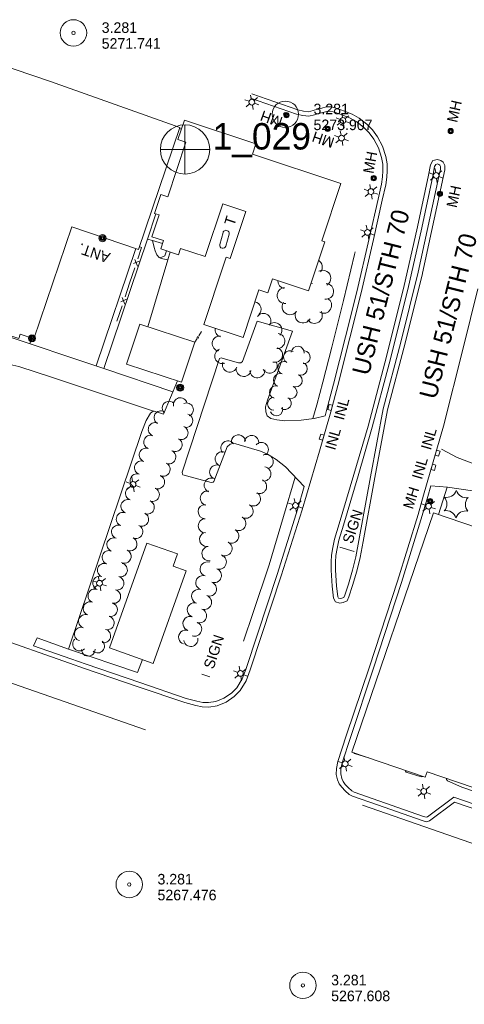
# Model space of a CAD drawing. Header units: feet. Extents: x 189796 to 192017, y 258161 to 259311.
# Tile 3 of 4: x 190694 to 190946, y 258610 to 259169. Entities that reach past the tile are written whole.
import ezdxf
from ezdxf.enums import TextEntityAlignment as Align

# ---------------------------------------------------------------- set-up
doc = ezdxf.new("R2010")
doc.units = ezdxf.units.FT
doc.header["$MEASUREMENT"] = 0
doc.linetypes.add('DGN Style 3', pattern=[455.842086, 325.60149, -130.240596])
doc.linetypes.add('DGN Style 5', pattern=[227.921043, 97.680447, -130.240596])
for name, color, linetype, lineweight in [('E_BLD', 251, 'Continuous', 13), ('E_BLD_Name', 231, 'Continuous', 0), ('E_DRN_Grate', 140, 'Continuous', 0), ('E_DWY', 3, 'DGN Style 3', 0), ('E_LAND_Vegetation', 20, 'Continuous', 0), ('E_MAP_Limits', 20, 'DGN Style 3', 0), ('E_MAP_PassPoints', 43, 'Continuous', 0), ('E_MISCPROP', 43, 'Continuous', 0), ('E_MISCPROP_HvyLine', 251, 'Continuous', 13), ('E_MISCPROP_Railing', 43, 'Continuous', 0), ('E_PATH_Sidewalk', 3, 'DGN Style 5', 0), ('E_RDWY', 43, 'Continuous', 13), ('E_RDWY_Name', 231, 'Continuous', 0)]:
    doc.layers.add(name, color=color, linetype=linetype, lineweight=lineweight)
doc.styles.add('Style-IGR_FONT_0', font='IGR_FONT_0.shx')

# ---------------------------------------------------------------- blocks, each defined once
blk = doc.blocks.new('PP_2')
at = {"layer": 'E_MAP_PassPoints', "color": 43, "linetype": 'Continuous', "lineweight": 0}
for radius in [7.5, 0.96]:
    blk.add_circle((0, 0), radius, dxfattribs=at)
blk = doc.blocks.new('PP_3')
at = {"layer": 'E_MAP_PassPoints', "color": 43, "linetype": 'Continuous', "lineweight": 0}
for radius in [7.5, 0.96]:
    blk.add_circle((0, 0), radius, dxfattribs=at)
blk = doc.blocks.new('PHOTOC')
at = {"layer": 'E_MAP_Limits', "color": 3, "linetype": 'Continuous', "lineweight": 0}
for p, q in [((0.12, 14.06), (0.06, -13.8)), ((-13.79, 0.03), (14.12, 0.01))]:
    blk.add_line(p, q, dxfattribs=at)
blk.add_circle((0.17, 0.03), 14, dxfattribs=at)
blk = doc.blocks.new('INLT')
at = {"layer": 'E_MISCPROP_Railing', "color": 43, "linetype": 'Continuous', "lineweight": 0, "flags": 128}
blk.add_lwpolyline([(3, -2), (3, 0), (0, 0), (0, -2), (3, -2)], dxfattribs=at)
blk = doc.blocks.new('INL')
at = {"layer": 'E_MISCPROP_Railing', "color": 43, "linetype": 'Continuous', "lineweight": 0, "style": 'Style-IGR_FONT_0'}
blk.add_text('INL', height=6, rotation=0.0001, dxfattribs=at).set_placement((-5.79, -2.75))
blk = doc.blocks.new('INLT_1')
at = {"layer": 'E_MISCPROP_Railing', "color": 43, "linetype": 'Continuous', "lineweight": 0, "flags": 128}
blk.add_lwpolyline([(3, -2), (3, 0), (0, 0), (0, -2), (3, -2)], dxfattribs=at)
blk = doc.blocks.new('INL_1')
at = {"layer": 'E_MISCPROP_Railing', "color": 43, "linetype": 'Continuous', "lineweight": 0, "style": 'Style-IGR_FONT_0'}
blk.add_text('INL', height=6, rotation=0, dxfattribs=at).set_placement((-5.79, -2.75))
blk = doc.blocks.new('INLT_2')
at = {"layer": 'E_MISCPROP_Railing', "color": 43, "linetype": 'Continuous', "lineweight": 0, "flags": 128}
blk.add_lwpolyline([(3, -2), (3, 0), (0, 0), (0, -2), (3, -2)], dxfattribs=at)
blk = doc.blocks.new('INL_2')
at = {"layer": 'E_MISCPROP_Railing', "color": 43, "linetype": 'Continuous', "lineweight": 0, "style": 'Style-IGR_FONT_0'}
blk.add_text('INL', height=6, rotation=359.9998, dxfattribs=at).set_placement((-5.79, -2.75))
blk = doc.blocks.new('INLT_3')
at = {"layer": 'E_MISCPROP_Railing', "color": 43, "linetype": 'Continuous', "lineweight": 0, "flags": 128}
blk.add_lwpolyline([(3, -2), (3, 0), (0, 0), (0, -2), (3, -2)], dxfattribs=at)
blk = doc.blocks.new('INL_3')
at = {"layer": 'E_MISCPROP_Railing', "color": 43, "linetype": 'Continuous', "lineweight": 0, "style": 'Style-IGR_FONT_0'}
blk.add_text('INL', height=6, rotation=0.0002, dxfattribs=at).set_placement((-5.79, -2.75))
blk = doc.blocks.new('MHO_1')
at = {"layer": 'E_DRN_Grate', "color": 12, "linetype": 'Continuous', "lineweight": 0}
for centre, radius in [((0.04, -0.06), 1.5), ((0.04, -0.06), 1.22), ((0.04, -0.07), 0.968), ((0.01, -0.08), 0.605)]:
    blk.add_circle(centre, radius, dxfattribs=at)
blk = doc.blocks.new('MHT_1')
at = {"layer": 'E_DRN_Grate', "color": 12, "linetype": 'Continuous', "lineweight": 0, "style": 'Style-IGR_FONT_0'}
blk.add_text('MH', height=6, rotation=359.9998, dxfattribs=at).set_placement((-0.35, -3.06), align=Align.CENTER)
blk = doc.blocks.new('MHO_7')
at = {"layer": 'E_DRN_Grate', "color": 12, "linetype": 'Continuous', "lineweight": 0}
for centre, radius in [((0.04, -0.06), 1.5), ((0.04, -0.06), 1.22), ((0.04, -0.07), 0.968), ((0.01, -0.08), 0.605)]:
    blk.add_circle(centre, radius, dxfattribs=at)
blk = doc.blocks.new('MHT_7')
at = {"layer": 'E_DRN_Grate', "color": 12, "linetype": 'Continuous', "lineweight": 0, "style": 'Style-IGR_FONT_0'}
blk.add_text('MH', height=6, rotation=0, dxfattribs=at).set_placement((-0.35, -3.06), align=Align.CENTER)
blk = doc.blocks.new('MHO_8')
at = {"layer": 'E_DRN_Grate', "color": 12, "linetype": 'Continuous', "lineweight": 0}
for centre, radius in [((0.04, -0.06), 1.5), ((0.04, -0.06), 1.22), ((0.04, -0.07), 0.968), ((0.01, -0.08), 0.605)]:
    blk.add_circle(centre, radius, dxfattribs=at)
blk = doc.blocks.new('MHT_8')
at = {"layer": 'E_DRN_Grate', "color": 12, "linetype": 'Continuous', "lineweight": 0, "style": 'Style-IGR_FONT_0'}
blk.add_text('MH', height=6, rotation=359.9999, dxfattribs=at).set_placement((-0.35, -3.06), align=Align.CENTER)
blk = doc.blocks.new('MHO_9')
at = {"layer": 'E_DRN_Grate', "color": 12, "linetype": 'Continuous', "lineweight": 0}
for centre, radius in [((0.04, -0.06), 1.5), ((0.04, -0.06), 1.22), ((0.04, -0.07), 0.968), ((0.01, -0.08), 0.605)]:
    blk.add_circle(centre, radius, dxfattribs=at)
blk = doc.blocks.new('MHT_9')
at = {"layer": 'E_DRN_Grate', "color": 12, "linetype": 'Continuous', "lineweight": 0, "style": 'Style-IGR_FONT_0'}
blk.add_text('MH', height=6, rotation=0.0001, dxfattribs=at).set_placement((-0.35, -3.06), align=Align.CENTER)
blk = doc.blocks.new('MHO_10')
at = {"layer": 'E_DRN_Grate', "color": 12, "linetype": 'Continuous', "lineweight": 0}
for centre, radius in [((0.04, -0.06), 1.5), ((0.04, -0.06), 1.22), ((0.04, -0.07), 0.968), ((0.01, -0.08), 0.605)]:
    blk.add_circle(centre, radius, dxfattribs=at)
blk = doc.blocks.new('MHT_10')
at = {"layer": 'E_DRN_Grate', "color": 12, "linetype": 'Continuous', "lineweight": 0, "style": 'Style-IGR_FONT_0'}
blk.add_text('MH', height=6, rotation=359.9999, dxfattribs=at).set_placement((-0.35, -3.06), align=Align.CENTER)
blk = doc.blocks.new('MHO_11')
at = {"layer": 'E_DRN_Grate', "color": 12, "linetype": 'Continuous', "lineweight": 0}
for centre, radius in [((0.04, -0.06), 1.5), ((0.04, -0.06), 1.22), ((0.04, -0.07), 0.968), ((0.01, -0.08), 0.605)]:
    blk.add_circle(centre, radius, dxfattribs=at)
blk = doc.blocks.new('MHT_11')
at = {"layer": 'E_DRN_Grate', "color": 12, "linetype": 'Continuous', "lineweight": 0, "style": 'Style-IGR_FONT_0'}
blk.add_text('MH', height=6, rotation=360, dxfattribs=at).set_placement((-0.35, -3.06), align=Align.CENTER)
blk = doc.blocks.new('LTP_1')
at = {"layer": 'E_MISCPROP', "color": 1, "linetype": 'Continuous', "lineweight": 0}
for p, q in [((-1.61, 0.09), (-4.22, 0.17)), ((-0.78, 1.46), (-1.98, 3.76)), ((0.86, 1.37), (2.22, 3.6)), ((1.66, 0), (4.18, -0.06)), ((-0.86, -1.4), (-2.22, -3.59)), ((0.78, -1.44), (2.02, -3.62))]:
    blk.add_line(p, q, dxfattribs=at)
blk.add_arc((0.02, 0.01), 1.64, 0, 360, dxfattribs=at)
blk = doc.blocks.new('POLE_4')
at = {"layer": 'E_MISCPROP', "color": 1, "linetype": 'Continuous', "lineweight": 0}
for radius in [2.02, 1.51, 1.01, 0.504]:
    blk.add_circle((0.03, -0.09), radius, dxfattribs=at)
blk = doc.blocks.new('ANT')
at = {"layer": 'E_MISCPROP', "color": 1, "linetype": 'Continuous', "lineweight": 0, "style": 'Style-IGR_FONT_0'}
blk.add_text('ANT.', height=6, rotation=359.9999, dxfattribs=at).set_placement((0, 0.95), align=Align.MIDDLE_LEFT)
blk = doc.blocks.new('LTP_5')
at = {"layer": 'E_MISCPROP', "color": 1, "linetype": 'Continuous', "lineweight": 0}
for p, q in [((-1.61, 0.09), (-4.22, 0.17)), ((-0.78, 1.46), (-1.98, 3.76)), ((0.86, 1.37), (2.22, 3.6)), ((1.66, 0), (4.18, -0.06)), ((-0.86, -1.4), (-2.22, -3.59)), ((0.78, -1.44), (2.02, -3.62))]:
    blk.add_line(p, q, dxfattribs=at)
blk.add_arc((0.02, 0.01), 1.64, 0, 360, dxfattribs=at)
blk = doc.blocks.new('PINEL_1')
at = {"layer": 'E_LAND_Vegetation', "color": 94, "linetype": 'Continuous', "lineweight": 0}
for centre, start, end in [((-8.23, 7.26), 275.2112, 0.9761), ((2.17, 10.66), 215.2112, 300.9761), ((10.31, 3.35), 155.2112, 240.9762), ((-10.49, -3.45), 335.2112, 60.9761), ((-2.35, -10.75), 35.2112, 120.9762), ((8.05, -7.36), 95.2112, 180.9762)]:
    blk.add_arc(centre, 5.72, start, end, dxfattribs=at)
blk = doc.blocks.new('SIGN')
at = {"layer": 'E_MISCPROP', "color": 1, "linetype": 'Continuous', "lineweight": 0, "style": 'Style-IGR_FONT_0'}
blk.add_text('SIGN', height=6, rotation=360, dxfattribs=at).set_placement((0, 0), align=Align.MIDDLE_LEFT)
blk = doc.blocks.new('TK5')
at = {"layer": 'E_BLD', "color": 230, "linetype": 'Continuous', "lineweight": 0}
for p, q in [((1.56, 1.71), (8.66, 1.72)), ((1.66, -1.78), (8.68, -1.78))]:
    blk.add_line(p, q, dxfattribs=at)
for centre, start, end in [((1.67, -0.03), 93.5947, 269.612), ((8.66, -0.03), 270.7756, 93.236)]:
    blk.add_arc(centre, 1.75, start, end, dxfattribs=at)
blk = doc.blocks.new('TA')
at = {"layer": 'E_BLD_Name', "color": 230, "linetype": 'Continuous', "lineweight": 0, "style": 'Style-IGR_FONT_0'}
blk.add_text('T', height=6, rotation=360, dxfattribs=at).set_placement((-1.9, 3.03), align=Align.MIDDLE_LEFT)

msp = doc.modelspace()

# ---------------------------------------------------------------- linework, layer by layer
at = {"layer": 'E_DWY', "color": 2, "linetype": 'DGN Style 3', "lineweight": 0, "flags": 128}
for points in [[(190766.87, 258994.83), (190778.1, 259032.77), (190774.28, 259033.62), (190773.29, 259034.16), (190771.88, 259035.64), (190770.94, 259037.95), (190770.47, 259039.79), (190769.5, 259043.8), (190766.61, 259044.61), (190741.87, 258971.13), (190781, 258957.8)], [(190737.56, 258972.57), (190760.06, 259039.23)], [(190741.87, 258971.13), (190591.27, 259021.29)], [(190770.05, 258946.95), (190712.82, 258966.03), (190693.65, 258972.29), (190685.12, 258974.22), (190643.03, 258987.24), (190585.87, 259006.16)], [(190867.32, 258944.3), (190861.1, 258942.82), (190853.67, 258941.75), (190844.58, 258941.37), (190839.95, 258941.94), (190836.61, 258942.81), (190834.55, 258944.28), (190833.67, 258946.55), (190833.62, 258949.47), (190834.7, 258953.11), (190848.81, 258992.38), (190828.9, 258998.06), (190820.42, 258975.06), (190819.53, 258974.27), (190818.14, 258974.4), (190809.45, 258976.89), (190808.33, 258977.18), (190807.41, 258976.75), (190786.28, 258912.39), (190786.43, 258911.23), (190786.6, 258910.88), (190802.78, 258906.4), (190803.86, 258906.54), (190804.28, 258906.94), (190811.79, 258926.75), (190813.45, 258928.1), (190815.03, 258928.49), (190816.72, 258928.31), (190830.62, 258924.27), (190834.67, 258922.49), (190839.61, 258919.46), (190844.84, 258915.29), (190855.56, 258904.09)], [(190699.8, 258985.14), (190700.98, 258988.36)], [(190702, 258813.7), (190703.99, 258818.28), (190721.78, 258811.8), (190763.38, 258935.42), (190765.77, 258941.61), (190768.3, 258945.71), (190769.84, 258946.95), (190770.36, 258946.94), (190775.77, 258945.15), (190783.59, 258964.07)], [(191226.42, 258823.16), (191079.59, 258873.53), (190967.49, 258911.13), (190942.23, 258920.62), (190933.34, 258925.31)], [(190927.32, 258904.53), (190936.71, 258903.78), (190950.98, 258901.74), (190978.16, 258895.21), (191043.48, 258872.98), (191120.43, 258847.78), (191221.73, 258811.44), (191227.81, 258808.78), (191229.38, 258808.01)]]:
    msp.add_lwpolyline(points, dxfattribs=at)
at = {"layer": 'E_LAND_Vegetation', "color": 94, "linetype": 'Continuous', "lineweight": 0}
for centre, radius, start, end in [((190861.21, 259028.73), 4.51, 322.9759, 57.2776), ((190866.08, 259022.37), 4.51, 299.8716, 119.8716), ((190844.96, 259020.93), 4.51, 178.5506, 258.7222), ((190867.64, 259014.9), 4.51, 265.1695, 85.1695), ((190844.7, 259012.53), 4.51, 93.7683, 273.7683), ((190826.8, 259004.78), 4.23, 313.6972, 80.3415), ((190847.4, 259006.15), 4.51, 144.9485, 324.9485), ((190866.55, 259006.97), 4.51, 240.0665, 60.0665), ((190832.35, 258998.15), 4.23, 324.0772, 144.0772), ((190854.81, 259001.47), 4.51, 151.6382, 331.6382), ((190861.25, 259001.27), 4.51, 212.9287, 32.9287), ((190838.65, 258992.95), 4.23, 316.3412, 136.3412), ((190809.15, 258993.24), 4.23, 168.7847, 253.9604), ((190807.5, 258985.33), 4.23, 83.9809, 263.9809), ((190840.33, 258986.73), 4.23, 265.4845, 85.4845), ((190808.98, 258978.15), 4.23, 110.6902, 290.6902), ((190839, 258978.87), 4.23, 253.0887, 73.0887), ((190847.44, 258977.59), 3.65, 59.3024, 239.3024), ((190851.82, 258980.11), 3.65, 355.4076, 175.4076), ((190855.24, 258977.55), 3.65, 263.4611, 83.4611), ((190813.31, 258973.34), 4.23, 161.2852, 341.2852), ((190835.86, 258972.74), 4.23, 208.7753, 28.7753), ((190844.1, 258971.51), 3.65, 71.1036, 251.1036), ((190853.57, 258970.98), 3.65, 247.8352, 67.8352), ((190821.15, 258970.84), 4.23, 167.5377, 347.5377), ((190828.88, 258970.07), 4.23, 184.7886, 4.7886), ((190841.73, 258964.6), 3.65, 71.1036, 251.1036), ((190850.77, 258964.3), 3.65, 245.7423, 65.7423), ((190839.49, 258957.71), 3.65, 73.1026, 253.1026), ((190847.76, 258957.63), 3.65, 245.7423, 65.7423), ((190778.82, 258948.72), 3.86, 44.3565, 224.3565), ((190785.19, 258950.66), 3.86, 13.8222, 193.8221), ((190838.34, 258951.06), 3.65, 89.7491, 269.7491), ((190844.52, 258951.47), 3.65, 235.1036, 55.1036), ((190774.21, 258943.26), 3.86, 60.7387, 240.7387), ((190788.77, 258947.76), 3.86, 292.5581, 112.5581), ((190839.68, 258947.92), 3.65, 201.2185, 21.2185), ((190788.48, 258941.55), 3.86, 255.331, 75.331), ((190770.91, 258936.64), 3.86, 70.4651, 250.4651), ((190785.72, 258934.64), 3.86, 246.5968, 66.5968), ((190768.33, 258929.36), 3.86, 70.4651, 250.4651), ((190782.39, 258927.84), 3.86, 241.7573, 61.7573), ((190812.26, 258926), 4.05, 37.6892, 217.6892), ((190818.22, 258929.43), 4.05, 7.0671, 187.0671), ((190825.66, 258929.09), 4.05, 349.9575, 169.9575), ((190765.74, 258922.07), 3.86, 70.4651, 250.4651), ((190778.81, 258920.87), 3.86, 245.3193, 65.3193), ((190831.12, 258925.1), 4.05, 316.4671, 136.4671), ((190763.15, 258914.79), 3.86, 70.4651, 250.4651), ((190809.02, 258919.84), 4.05, 67.4154, 247.4154), ((190833.85, 258918.28), 4.05, 292.9397, 112.9397), ((190775.59, 258913.84), 3.86, 245.3193, 65.3193), ((190805.91, 258912.36), 4.05, 67.4154, 247.4154), ((190832.57, 258911.33), 4.05, 260.9056, 80.9056), ((190760.57, 258907.5), 3.86, 70.4651, 250.4651), ((190772.42, 258906.71), 3.86, 247.9502, 67.9502), ((190802.8, 258904.88), 4.05, 67.4154, 247.4154), ((190830.13, 258904.18), 4.05, 246.0887, 66.0887), ((190757.99, 258900.22), 3.86, 70.4651, 250.4651), ((190769.52, 258899.54), 3.86, 247.9502, 67.9502), ((190755.4, 258892.94), 3.86, 70.4651, 250.4651), ((190800.57, 258897.52), 4.05, 78.8286, 258.8286), ((190826.64, 258897.15), 4.05, 238.9537, 58.9537), ((190766.62, 258892.38), 3.86, 247.9502, 67.9502), ((190799.35, 258889.93), 4.05, 90.4787, 270.4787), ((190822.46, 258890.21), 4.05, 238.9537, 58.9537), ((190752.77, 258885.65), 3.86, 69.7611, 249.7611), ((190763.41, 258885.48), 3.86, 244.3538, 64.3538), ((190799.42, 258881.83), 4.05, 90.4787, 270.4787), ((190818.36, 258883.17), 4.05, 240.3737, 60.3737), ((190750.09, 258878.4), 3.86, 69.7611, 249.7611), ((190760.06, 258878.51), 3.86, 244.3538, 64.3538), ((190814.35, 258876.08), 4.05, 241.8161, 61.8161), ((190747.42, 258871.15), 3.86, 69.7611, 249.7611), ((190756.79, 258871.49), 3.86, 245.0199, 65.0199), ((190800.2, 258874.16), 4.05, 101.4223, 281.4223), ((190801.53, 258866.08), 4.05, 98.6628, 278.6628), ((190810.52, 258868.94), 4.05, 241.8161, 61.8161), ((190744.75, 258863.9), 3.86, 69.7611, 249.7611), ((190753.52, 258864.48), 3.86, 245.0199, 65.0199), ((190807.29, 258861.24), 4.05, 249.799, 69.799), ((190742.07, 258856.64), 3.86, 69.7611, 249.7611), ((190751.32, 258856.74), 3.86, 255.5529, 75.5529), ((190800.5, 258857.29), 4.05, 72.5034, 252.5034), ((190804.49, 258853.64), 4.05, 249.799, 69.799), ((190739.4, 258849.39), 3.86, 69.7611, 249.7611), ((190749.39, 258849.26), 3.86, 255.5529, 75.5529), ((190798.06, 258849.56), 4.05, 72.5034, 252.5034), ((190736.73, 258842.14), 3.86, 69.7611, 249.7611), ((190795.63, 258841.83), 4.05, 72.5034, 252.5034), ((190801.69, 258846.04), 4.05, 249.799, 69.799), ((190747.52, 258841.73), 3.86, 256.4745, 76.4745), ((190798.9, 258838.43), 4.05, 249.799, 69.799), ((190734.05, 258834.89), 3.86, 69.7611, 249.7611), ((190745.71, 258834.22), 3.86, 256.4745, 76.4745), ((190793.19, 258834.11), 4.05, 72.5034, 252.5034), ((190731.38, 258827.64), 3.86, 69.7611, 249.7611), ((190743.87, 258826.77), 3.86, 254.6657, 74.6657), ((190790.76, 258826.38), 4.05, 72.5034, 252.5034), ((190796.1, 258830.83), 4.05, 249.799, 69.799), ((190729.03, 258820.41), 3.86, 73.7822, 253.7822), ((190793.3, 258823.23), 4.05, 249.7991, 69.7991), ((190741.83, 258819.32), 3.86, 254.6657, 74.6657), ((190788.32, 258818.65), 4.05, 72.5034, 252.5034), ((190791.17, 258817.44), 4.05, 188.3445, 8.3445), ((190728.11, 258814.75), 3.86, 134.61, 314.61), ((190738.36, 258813.55), 3.86, 228.7624, 48.7624), ((190733.01, 258811.73), 3.86, 181.081, 1.081)]:
    msp.add_arc(centre, radius, start, end, dxfattribs=at)
at = {"layer": 'E_MAP_Limits', "color": 3, "linetype": 'DGN Style 3', "lineweight": 0, "flags": 128}
msp.add_lwpolyline([(190457.97, 258873.09), (191213.57, 258610.3)], dxfattribs=at)
at = {"layer": 'E_MISCPROP', "color": 1, "linetype": 'Continuous', "lineweight": 0}
for p, q in [((190875.65, 258869.78), (190883.91, 258867.27)), ((190797.4, 258797.65), (190801.94, 258796.22))]:
    msp.add_line(p, q, dxfattribs=at)
at = {"layer": 'E_MISCPROP_HvyLine', "color": 230, "linetype": 'Continuous', "lineweight": 13, "flags": 128}
for points in [[(190784.94, 259107.95), (190784.94, 259107.95), (190761.43, 259038.76), (190761.43, 259038.76), (190723.7, 259051.58), (190723.7, 259051.58), (190702.08, 258987.99), (190702.08, 258987.99), (190694.39, 258990.61), (190694.39, 258990.61), (190693.56, 258988.15), (190693.56, 258988.15), (190664.96, 258997.87), (190664.96, 258997.87), (190664.96, 258997.87), (190664.96, 258997.87), (190665.97, 259000.82), (190665.97, 259000.82), (190604.36, 259021.76), (190649.64, 259154.98), (190649.64, 259154.98), (190711.52, 259133.95), (190711.52, 259133.95), (190784.94, 259107.95)], [(190876.33, 259076.13), (190876.33, 259076.13), (190865.49, 259043.56), (190867.13, 259043.01), (190867.13, 259043.01), (190857.89, 259015.24), (190857.89, 259015.24), (190837.52, 259022.01), (190837.52, 259022.01), (190834.87, 259014.04), (190834.87, 259014.04), (190829.77, 259015.74), (190829.77, 259015.74), (190820.81, 258988.81), (190820.81, 258988.81), (190798.58, 258996.2), (190809.96, 259030.39), (190809.96, 259030.39), (190811.28, 259034.37), (190811.28, 259034.37), (190813.51, 259033.63), (190822.38, 259060.28), (190822.38, 259060.28), (190822.38, 259060.28), (190809.37, 259064.61), (190809.37, 259064.61), (190799.4, 259034.66), (190799.4, 259034.66), (190785.41, 259039.31), (190785.41, 259039.31), (190784.2, 259035.67), (190784.2, 259035.67), (190774.15, 259039.02), (190775.72, 259043.71), (190775.72, 259043.71), (190769.11, 259045.91), (190769.11, 259045.91), (190773.24, 259058.3), (190773.24, 259058.3), (190773.24, 259058.3), (190770.66, 259059.15), (190770.66, 259059.15), (190774.23, 259069.89), (190778.08, 259068.61), (190778.08, 259068.61), (190788.4, 259099.64), (190788.4, 259099.64), (190788.4, 259099.64), (190783.88, 259101.14), (190783.88, 259101.14), (190787.54, 259112.16), (190787.54, 259112.16), (190828.13, 259098.66), (190828.13, 259098.66), (190826.18, 259092.81), (190876.33, 259076.13)], [(190754.7, 258973.66), (190754.7, 258973.66), (190785.85, 258963.32), (190793.39, 258986.03), (190793.39, 258986.03), (190793.39, 258986.03), (190762.24, 258996.37)], [(190986.8, 258721.22), (190925.17, 258742.27), (190925.17, 258742.27), (190924.13, 258739.22), (190924.13, 258739.22), (190882.46, 258753.46), (190882.46, 258753.46), (190928.82, 258889.19), (191028.56, 258855.12), (191028.56, 258855.12), (191015.66, 258817.33), (191015.66, 258817.33), (191019.22, 258816.12), (191019.22, 258816.12), (190986.8, 258721.22)], [(190788.51, 258856.35), (190788.51, 258856.35), (190769.81, 258803.73), (190769.81, 258803.73), (190745.01, 258812.54), (190745.01, 258812.54), (190766.17, 258872.09), (190766.17, 258872.09), (190783.61, 258865.89), (190781.15, 258858.96), (190781.15, 258858.96), (190781.15, 258858.96)]]:
    msp.add_lwpolyline(points, close=True, dxfattribs=at)
at = {"layer": 'E_MISCPROP_Railing', "color": 43, "linetype": 'Continuous', "lineweight": 0}
for p, q in [((190761.95, 259032.02), (190758.76, 259030.67)), ((190759.48, 259033), (190761.03, 259029.27)), ((190754.69, 259010.4), (190751.5, 259009.06)), ((190752.22, 259011.38), (190753.76, 259007.65)), ((190794.6, 258988.7), (190795.67, 258988.88)), ((190795.28, 258988.22), (190795.08, 258989.48))]:
    msp.add_line(p, q, dxfattribs=at)
at = {"layer": 'E_MISCPROP_Railing', "color": 43, "linetype": 'Continuous', "lineweight": 0, "flags": 128}
for points in [[(190761.97, 259040.36), (190763.28, 259039.83), (190761.14, 259033.44)], [(190759.42, 259028.33), (190756.47, 259019.55)], [(190756.47, 259019.55), (190753.87, 259011.83)], [(190752.15, 259006.72), (190749.2, 258997.94)], [(190795.64, 258989.65), (190797.18, 258992.12)], [(190793.39, 258986.03), (190794.75, 258988.21)]]:
    msp.add_lwpolyline(points, dxfattribs=at)
at = {"layer": 'E_PATH_Sidewalk', "color": 2, "linetype": 'DGN Style 5', "lineweight": 0, "flags": 128}
for points in [[(190785.81, 259106.94), (190784.75, 259107.36)], [(190860.36, 258942.71), (190862.74, 258950.46), (190866.13, 258963.41), (190871.21, 258983.29), (190877.78, 259009.75), (190884.02, 259035.83), (190889.85, 259061.58), (190893.46, 259079.13), (190880.75, 259082.93), (190878.17, 259074.94), (190880, 259074.4), (190880.82, 259073.84), (190881.39, 259073.14), (190881.59, 259072.14), (190881.33, 259070.81), (190864.15, 259018.03), (190859.36, 259019.64)], [(190766.61, 259044.61), (190771.41, 259058.9)], [(190769.5, 259043.8), (190775.17, 259042.07)], [(190773.79, 259033.89), (190776.44, 259035.14), (190777.36, 259037.95)], [(190778.1, 259032.77), (190779.45, 259037.26)], [(190850.42, 258909.46), (190843.81, 258887.11), (190835.56, 258859.63), (190826.62, 258832.63), (190816.47, 258802.79), (190812.17, 258799.01), (190794.77, 258790.91), (190785.65, 258790.61), (190766.04, 258796.85), (190768.65, 258804.14)], [(190936.57, 258903.8), (190931.72, 258888.2)], [(190763.71, 258805.9), (190761.02, 258798.66), (190721.78, 258811.8)], [(190892.08, 258750.17), (190891.89, 258750.12), (190883.93, 258752.72), (190883.65, 258753.05)], [(190922.95, 258739.62), (190922.72, 258739.51), (190921.84, 258739.45), (190913.41, 258742.11), (190912.86, 258742.68), (190912.71, 258743.13)], [(190970.71, 258726.72), (190970.64, 258726.56), (190969.96, 258725.63), (190969.41, 258725.46), (190968.67, 258725.41), (190944.86, 258733.45), (190936.78, 258737.21), (190936.13, 258737.82), (190936.01, 258738.57)]]:
    msp.add_lwpolyline(points, dxfattribs=at)
at = {"layer": 'E_RDWY', "color": 30, "linetype": 'Continuous', "lineweight": 13, "flags": 128}
for points in [[(190825.82, 259126.99), (190851.92, 259117.89), (190855.07, 259117.12), (190858.01, 259116.88), (190860.61, 259117.48), (190863.01, 259118.33), (190865.42, 259118.93), (190867.86, 259119.56), (190870.82, 259119.69), (190874.09, 259118.71), (190878.33, 259117.21), (190882.64, 259115.39), (190886.71, 259113.15), (190891.03, 259109.78), (190894.21, 259106.52), (190897.14, 259102.58), (190899.95, 259097.24), (190901.73, 259091.44), (190902.51, 259087.27), (190902.57, 259083.31), (190902.31, 259079.66), (190901.72, 259075.37), (190899.78, 259066.75), (190894.77, 259044.35), (190887.72, 259014.01), (190881.36, 258988.47), (190874.59, 258961.55), (190870.58, 258946.59), (190864.16, 258924.18), (190854.25, 258890.97), (190842.5, 258853.38), (190831.29, 258819.52), (190824.85, 258800.09), (190822.65, 258793.88), (190819.25, 258788.42), (190815.79, 258784.96), (190811.14, 258781.73), (190806.09, 258779.76), (190801.36, 258779), (190797.68, 258779.08), (190793.94, 258779.81), (190787.75, 258781.54), (190761.38, 258790.57), (190730.97, 258800.91), (190722.35, 258803.98), (190678.04, 258819.39)], [(190825, 259124.63), (190851.21, 259115.49), (190854.67, 259114.64), (190858.19, 259114.36), (190861.31, 259115.08), (190863.73, 259115.94), (190866.03, 259116.51), (190868.23, 259117.07), (190870.51, 259117.17), (190873.31, 259116.33), (190877.42, 259114.88), (190881.55, 259113.14), (190885.33, 259111.06), (190889.36, 259107.92), (190892.31, 259104.89), (190895.02, 259101.25), (190897.63, 259096.29), (190899.29, 259090.84), (190900.01, 259087.02), (190900.07, 259083.38), (190899.83, 259079.92), (190899.26, 259075.82), (190897.35, 259067.3), (190892.33, 259044.9), (190885.29, 259014.6), (190878.93, 258989.07), (190872.17, 258962.18), (190868.17, 258947.26), (190867.32, 258944.3)], [(190883.66, 258910.98), (190891.68, 258938.46), (190901.25, 258974.38), (190911.76, 259016.53), (190919.68, 259051.47), (190925.92, 259080.84), (190927.08, 259086.74), (190928.49, 259089.13), (190931.06, 259089.8), (190933.05, 259089.22), (190934.38, 259088.15), (190935.27, 259086.29), (190935.3, 259083.84), (190934.37, 259079.48), (190922.5, 259025.21)], [(190886.06, 258910.27), (190894.09, 258937.79), (190903.67, 258973.75), (190914.19, 259015.95), (190922.12, 259050.93), (190928.37, 259080.34), (190929.45, 259085.83), (190930.12, 259086.97), (190931.02, 259087.21), (190931.87, 259086.96), (190932.38, 259086.55), (190932.78, 259085.7), (190932.8, 259084.09), (190931.93, 259080.01), (190920.06, 259025.74)], [(190922.49, 259025.14), (190912.76, 258985.47), (190902.76, 258947.62), (190895.6, 258909.28), (190888.93, 258872.97), (190887.15, 258863.79), (190885.35, 258856.11), (190882.92, 258847.94), (190880.82, 258841.61), (190879.78, 258839.29), (190877.63, 258838.29), (190875.71, 258838), (190873.19, 258838.7), (190872.19, 258840.86), (190871.32, 258847.61), (190870.73, 258856.64), (190870.69, 258861.35), (190870.94, 258865.26), (190871.66, 258869.5), (190872.66, 258874.32), (190875.37, 258882.91), (190883.66, 258910.98)], [(190920.06, 259025.74), (190910.33, 258986.09), (190900.32, 258948.17), (190893.14, 258909.74), (190886.47, 258873.44), (190884.71, 258864.31), (190882.93, 258856.76), (190880.53, 258848.68), (190878.49, 258842.51), (190877.88, 258841.16), (190876.9, 258840.71), (190875.86, 258840.55), (190874.97, 258840.8), (190874.62, 258841.56), (190873.81, 258847.85), (190873.23, 258856.73), (190873.19, 258861.28), (190873.43, 258864.97), (190874.12, 258869.04), (190875.08, 258873.69), (190877.76, 258882.18), (190886.06, 258910.27)], [(190974.06, 258713.65), (190940.73, 258724.99), (190926.58, 258714.47), (190924.66, 258713.9), (190922.38, 258714.61), (190897.05, 258723.5), (190882.9, 258728.38), (190881.01, 258729.39), (190878.66, 258731.5), (190876.83, 258733.46), (190875.37, 258735.44), (190874.45, 258737.65), (190873.67, 258740.81), (190873.72, 258744.1), (190874.57, 258748.06), (190879.36, 258762.58), (190892.43, 258801.8), (190908.34, 258850.4), (190920.04, 258888.35), (190923.17, 258899.2), (190934.53, 258938.4), (190945.68, 258982.68), (190953.96, 259016.39)], [(190855.56, 258904.09), (190851.86, 258891.7), (190840.12, 258854.15), (190828.92, 258820.31), (190822.48, 258800.9), (190820.38, 258794.97), (190817.28, 258789.99), (190814.18, 258786.89), (190809.96, 258783.96), (190805.42, 258782.19), (190801.19, 258781.5), (190797.96, 258781.58), (190794.52, 258782.25), (190788.49, 258783.93), (190762.19, 258792.94), (190731.79, 258803.27), (190723.18, 258806.33), (190702, 258813.7)], [(190987.35, 258711.66), (190974.88, 258716.01), (190940.29, 258727.77), (190925.45, 258716.74), (190924.68, 258716.51), (190923.16, 258716.98), (190897.87, 258725.86), (190883.91, 258730.67), (190882.46, 258731.45), (190880.41, 258733.28), (190878.76, 258735.06), (190877.56, 258736.68), (190876.84, 258738.43), (190876.18, 258741.1), (190876.22, 258743.81), (190876.99, 258747.4), (190881.73, 258761.8), (190894.81, 258801.01), (190910.72, 258849.64), (190922.44, 258887.63), (190925.57, 258898.51), (190927.32, 258904.53)]]:
    msp.add_lwpolyline(points, dxfattribs=at)

# ---------------------------------------------------------------- block references
at = {"layer": 'E_BLD', "color": 230, "linetype": 'Continuous', "lineweight": 0, "xscale": 1.000001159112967, "yscale": 1.000001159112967, "zscale": 1.000001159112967, "rotation": 74.64447058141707}
msp.add_blockref('TK5', (190808.84, 259039.47), dxfattribs=at)
at = {"layer": 'E_BLD_Name', "color": 230, "linetype": 'Continuous', "lineweight": 0, "xscale": 0.9999989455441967, "yscale": 0.9999989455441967, "zscale": 0.9999989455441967, "rotation": 71.76383000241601}
msp.add_blockref('TA', (190816.34, 259053.48), dxfattribs=at)
at = {"layer": 'E_DRN_Grate', "color": 12, "linetype": 'Continuous', "lineweight": 0}
for name, p, xscale, yscale, zscale, rotation in [('MHT_11', (190940.67, 259117.48), 0.9999981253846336, 0.9999981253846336, 0.9999981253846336, 77.12557065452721), ('MHT_10', (190836.56, 259112.85), 0.9999976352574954, 0.9999976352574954, 0.9999976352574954, 160.3012359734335), ('MHO_10', (190845.49, 259114.85), 0.9999976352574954, 0.9999976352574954, 0.9999976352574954, 160.3012359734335), ('MHO_9', (190868.8, 259107.06), 1.000001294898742, 1.000001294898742, 1.000001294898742, 161.2436805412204), ('MHT_9', (190865.91, 259101.03), 1.000001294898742, 1.000001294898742, 1.000001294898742, 161.2436805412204), ('MHO_11', (190938.48, 259105.87), 0.9999981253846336, 0.9999981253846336, 0.9999981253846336, 77.12557065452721), ('MHT_8', (190892.89, 259088.46), 0.9999981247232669, 0.9999981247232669, 0.9999981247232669, 79.49176207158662), ('MHO_8', (190894.84, 259079.13), 0.9999981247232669, 0.9999981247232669, 0.9999981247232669, 79.49176207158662), ('MHO_7', (190932.38, 259070.27), 0.999998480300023, 0.999998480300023, 0.999998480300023, 77.86482473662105), ('MHT_7', (190940.36, 259069.11), 0.999998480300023, 0.999998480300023, 0.999998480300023, 77.86482473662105), ('MHT_1', (190916.15, 258898.12), 0.9999982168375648, 0.9999982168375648, 0.9999982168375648, 72.6537584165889), ('MHO_1', (190926.84, 258895.82), 0.9999982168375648, 0.9999982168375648, 0.9999982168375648, 72.6537584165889)]:
    msp.add_blockref(name, p, dxfattribs=dict(at, xscale=xscale, yscale=yscale, zscale=zscale, rotation=rotation))
at = {"layer": 'E_LAND_Vegetation', "color": 94, "linetype": 'Continuous', "lineweight": 0, "xscale": 1.000002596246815, "yscale": 1.000002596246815, "zscale": 1.000002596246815, "rotation": 161.1301153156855}
msp.add_blockref('PINEL_1', (190941.56, 258894.12), dxfattribs=at)
at = {"layer": 'E_MAP_Limits', "color": 3, "linetype": 'Continuous', "lineweight": 0, "xscale": 1.000000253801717, "yscale": 1.000000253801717, "zscale": 1.000000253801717, "rotation": 0.04082111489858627}
msp.add_blockref('PHOTOC', (190787.72, 259095.41), dxfattribs=at)
at = {"layer": 'E_MAP_PassPoints', "color": 43, "linetype": 'Continuous', "lineweight": 0, "xscale": 1.000000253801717, "yscale": 1.000000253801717, "zscale": 1.000000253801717, "rotation": 0.04082111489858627}
for name, p in [('PP_3', (190724.63, 259161.58)), ('PP_2', (190844.78, 259115.39)), ('PP_3', (190756.28, 258678.31)), ('PP_2', (190854.77, 258621.05))]:
    msp.add_blockref(name, p, dxfattribs=at)
at = {"layer": 'E_MISCPROP', "color": 1, "linetype": 'Continuous', "lineweight": 0}
for name, p, xscale, yscale, zscale, rotation in [('LTP_1', (190825.81, 259122.27), 1.000002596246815, 1.000002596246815, 1.000002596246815, 161.1301153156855), ('LTP_1', (190877.51, 259111.9), 1.000002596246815, 1.000002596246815, 1.000002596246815, 161.1301153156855), ('LTP_1', (190876.67, 259101.92), 1.000002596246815, 1.000002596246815, 1.000002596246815, 161.1301153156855), ('LTP_1', (190930.33, 259080.68), 1.000002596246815, 1.000002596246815, 1.000002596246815, 161.1301153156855), ('LTP_1', (190893.36, 259071.51), 1.000002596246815, 1.000002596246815, 1.000002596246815, 161.1301153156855), ('LTP_1', (190891.41, 259048.38), 1.000002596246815, 1.000002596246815, 1.000002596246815, 161.1301153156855), ('POLE_4', (190741.07, 259045), 1.000002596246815, 1.000002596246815, 1.000002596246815, 161.1301153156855), ('ANT', (190745.26, 259034.56), 1.000002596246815, 1.000002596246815, 1.000002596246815, 161.1301153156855), ('POLE_4', (190701.08, 258988.14), 1.000002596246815, 1.000002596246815, 1.000002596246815, 161.1301153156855), ('POLE_4', (190785.14, 258960.14), 1.000002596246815, 1.000002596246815, 1.000002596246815, 161.1301153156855), ('LTP_5', (190758.42, 258905.32), 1.000002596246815, 1.000002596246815, 1.000002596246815, 161.1301153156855), ('LTP_1', (190850.54, 258893.37), 1.000002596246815, 1.000002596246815, 1.000002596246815, 161.1301153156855), ('LTP_1', (190926.07, 258892.94), 1.000002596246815, 1.000002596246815, 1.000002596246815, 161.1301153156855), ('SIGN', (190879.87, 258872.18), 0.9999989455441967, 0.9999989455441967, 0.9999989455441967, 71.76383000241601), ('LTP_5', (190739.44, 258849.25), 1.000002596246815, 1.000002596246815, 1.000002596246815, 161.1301153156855), ('SIGN', (190801.15, 258801.07), 0.9999989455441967, 0.9999989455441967, 0.9999989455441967, 71.76383000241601), ('LTP_1', (190819.33, 258798.09), 1.000002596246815, 1.000002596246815, 1.000002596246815, 161.1301153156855), ('LTP_1', (190878.76, 258746.75), 1.000002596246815, 1.000002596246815, 1.000002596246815, 161.1301153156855), ('LTP_1', (190923.3, 258731.16), 1.000002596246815, 1.000002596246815, 1.000002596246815, 161.1301153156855)]:
    msp.add_blockref(name, p, dxfattribs=dict(at, xscale=xscale, yscale=yscale, zscale=zscale, rotation=rotation))
at = {"layer": 'E_MISCPROP_Railing', "color": 43, "linetype": 'Continuous', "lineweight": 0}
for name, p, xscale, yscale, zscale, rotation in [('INL', (190876.79, 258947.75), 1.000000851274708, 1.000000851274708, 1.000000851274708, 74.97649811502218), ('INLT', (190871.57, 258950.28), 1.000000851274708, 1.000000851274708, 1.000000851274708, 254.9764981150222), ('INL_1', (190871.93, 258930.74), 1.000002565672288, 1.000002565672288, 1.000002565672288, 74.04016464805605), ('INL_3', (190926.25, 258930.8), 1.000002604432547, 1.000002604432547, 1.000002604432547, 73.83859820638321), ('INLT_1', (190866.77, 258933.31), 1.000002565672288, 1.000002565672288, 1.000002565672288, 254.040164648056), ('INLT_3', (190929.76, 258921.93), 1.000002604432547, 1.000002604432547, 1.000002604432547, 73.83859820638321), ('INL_2', (190921.21, 258914.08), 0.999998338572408, 0.999998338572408, 0.999998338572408, 73.82602675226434), ('INLT_2', (190927.42, 258913.88), 0.999998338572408, 0.999998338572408, 0.999998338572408, 73.82602675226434)]:
    msp.add_blockref(name, p, dxfattribs=dict(at, xscale=xscale, yscale=yscale, zscale=zscale, rotation=rotation))

# ---------------------------------------------------------------- texts
at = {"layer": 'E_MAP_Limits', "color": 3, "linetype": 'Continuous', "lineweight": 0, "style": 'Style-IGR_FONT_0'}
msp.add_text('1_029', height=15, rotation=0.0407, dxfattribs=at).set_placement((190803.55, 259095.38))
at = {"layer": 'E_MAP_PassPoints', "color": 43, "linetype": 'Continuous', "lineweight": 0, "style": 'Style-IGR_FONT_0'}
for s, p in [('3.281', (190740.63, 259161.6)), ('5271.741', (190740.63, 259152.6)), ('3.281', (190860.78, 259115.4)), ('5273.907', (190860.78, 259106.4)), ('3.281', (190772.28, 258678.32)), ('5267.476', (190772.29, 258669.32)), ('3.281', (190870.77, 258621.06)), ('5267.608', (190870.78, 258612.06))]:
    msp.add_text(s, height=6, rotation=0.0407, dxfattribs=at).set_placement(p)
at = {"layer": 'E_RDWY_Name', "color": 30, "linetype": 'Continuous', "lineweight": 0, "style": 'Style-IGR_FONT_0'}
for rotation, width, p in [(76.0003, 0.999764, (190892.18, 258966.7)), (75.863, 0.999761, (190930.3, 258953.23))]:
    msp.add_text('USH 51/STH 70', height=10, rotation=rotation, dxfattribs=dict(at, width=width)).set_placement(p)

doc.saveas('drawing.dxf')
